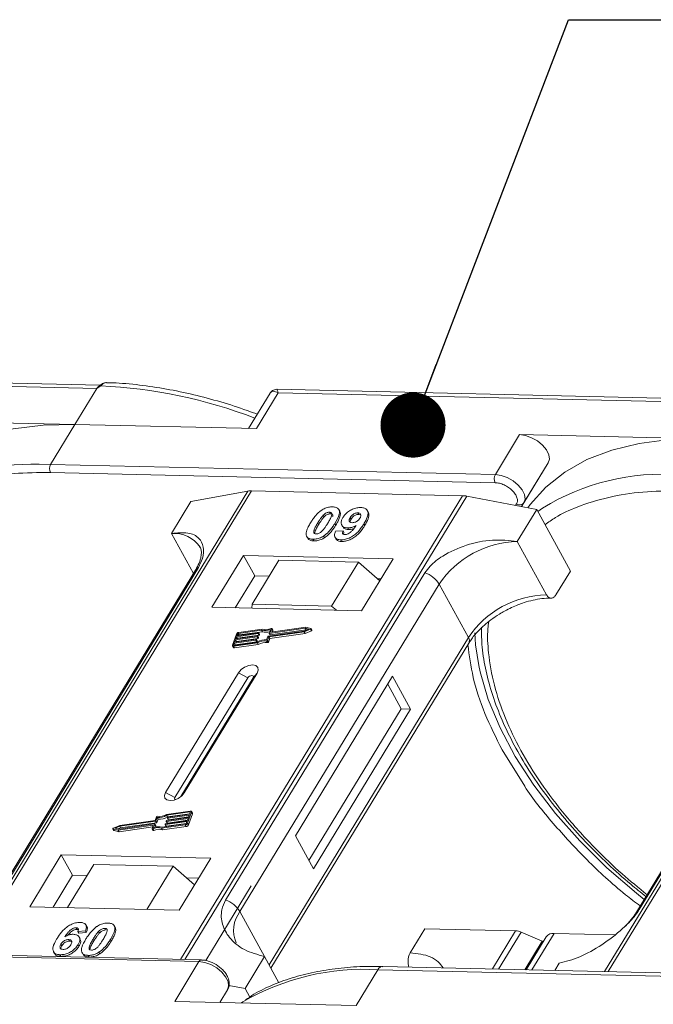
# Model space of a CAD drawing. Header units: millimetres. Extents: x -797 to 677, y 79 to 1112.
# Tile 70 of 75: x 424 to 473, y 876 to 951. Entities that reach past the tile are written whole.
import ezdxf

# ---------------------------------------------------------------- set-up
doc = ezdxf.new("R2010")
doc.units = ezdxf.units.MM
doc.styles.get("Standard").update_dxf_attribs({"font": '仿宋_GB2312.ttf', "width": 0.8})
doc.dimstyles.new('ISO-25.1', dxfattribs={"dimtxt": 6, "dimasz": 5, "dimexe": 3.5, "dimexo": 0.625, "dimgap": 1.5, "dimtad": 1, "dimtoh": 1, "dimtxsty": 'Standard', "dimcen": 2.5, "dimadec": 0, "dimazin": 0, "dimtfac": 1, "dimtmove": 0, "dimatfit": 3, "dimfxl": 0, "dimarcsym": 0})

msp = doc.modelspace()

# ---------------------------------------------------------------- linework, layer by layer
at = {"color": 7, "linetype": 'Continuous', "lineweight": 15}
for p, q in [((430.376, 923.279), (395.84, 924.072)), ((395.937, 923.812), (430.12, 923.027)), ((430.12, 923.027), (428.439, 920.265)), ((430.419, 923.238), (430.12, 923.027)), ((478.503, 922.175), (443.966, 922.967)), ((443.437, 922.67), (441.788, 919.959)), ((442.383, 919.945), (444.063, 922.707)), ((444.063, 922.707), (478.247, 921.923)), ((428.439, 920.265), (414.496, 920.585)), ((426.572, 917.196), (428.439, 920.265)), ((428.439, 920.265), (442.383, 919.945)), ((462.622, 919.481), (460.755, 916.412)), ((476.566, 919.161), (462.622, 919.481)), ((426.572, 917.196), (425.684, 917.202)), ((460.755, 916.412), (426.572, 917.196)), ((464.816, 917.305), (462.773, 913.947)), ((462.948, 914.236), (464.816, 917.305)), ((426.557, 916.574), (460.741, 915.79)), ((441.736, 915.14), (420.055, 879.51)), ((420.325, 879.504), (442.021, 915.161)), ((458.238, 914.789), (436.541, 879.132)), ((436.874, 879.124), (458.554, 914.754)), ((437.358, 914.334), (441.736, 915.14)), ((442.021, 915.161), (458.238, 914.789)), ((458.554, 914.754), (463.936, 913.724)), ((437.358, 914.334), (435.864, 911.879)), ((462.386, 914.158), (462.311, 914.035)), ((462.772, 913.947), (462.948, 914.236)), ((464.384, 913.834), (464.016, 913.577)), ((490.94, 914.011), (469.15, 878.201)), ((469.419, 878.195), (491.225, 914.032)), ((447.525, 913.287), (447.594, 913.161)), ((447.997, 913.521), (448.066, 913.395)), ((448.795, 913.591), (448.726, 913.717)), ((449.597, 913.111), (449.666, 912.985)), ((450.252, 913.344), (450.183, 913.47)), ((450.252, 913.344), (450.379, 913.319)), ((450.982, 913.526), (450.913, 913.652)), ((462.442, 911.269), (463.936, 913.724)), ((463.936, 913.724), (466.522, 908.997)), ((447.103, 912.696), (447.172, 912.57)), ((448.496, 912.535), (448.427, 912.661)), ((448.943, 912.532), (449.012, 912.405)), ((449.408, 912.307), (449.477, 912.181)), ((450.719, 912.505), (450.65, 912.631)), ((435.864, 911.879), (437.547, 908.804)), ((446.308, 911.58), (446.377, 911.454)), ((447.54, 911.677), (447.609, 911.551)), ((448.432, 911.587), (448.501, 911.461)), ((448.468, 912.053), (449.051, 912.092)), ((449.051, 912.092), (449.12, 911.966)), ((446.733, 911.443), (446.802, 911.317)), ((448.866, 911.394), (448.935, 911.268)), ((464.683, 907.172), (462.442, 911.269)), ((441.395, 910.196), (438.968, 906.207)), ((452.888, 909.933), (441.395, 910.196)), ((441.395, 910.196), (442.257, 908.62)), ((422.612, 884.095), (437.925, 909.261)), ((444.118, 909.823), (442.064, 906.447)), ((450.223, 909.683), (444.118, 909.823)), ((448.169, 906.307), (450.223, 909.683)), ((450.223, 909.683), (451.868, 908.255)), ((450.461, 905.943), (452.888, 909.933)), ((437.711, 909.074), (422.398, 883.908)), ((455.329, 908.861), (440.016, 883.695)), ((442.257, 908.62), (440.764, 906.166)), ((443.371, 908.595), (442.257, 908.62)), ((465.402, 907.155), (466.522, 908.997)), ((441.124, 882.818), (456.437, 907.984)), ((451.954, 908.398), (451.697, 908.404)), ((458.679, 903.887), (456.437, 907.984)), ((486.915, 907.945), (471.602, 882.779)), ((471.816, 882.966), (487.129, 908.131)), ((438.968, 906.207), (450.461, 905.943)), ((442.064, 906.447), (442.04, 906.136)), ((448.169, 906.307), (442.064, 906.447)), ((448.537, 905.987), (448.169, 906.307)), ((440.85, 904.149), (440.544, 903.298)), ((442.436, 903.937), (440.776, 903.701)), ((440.801, 903.772), (442.462, 904.007)), ((440.865, 903.949), (440.801, 903.772)), ((442.525, 904.185), (440.865, 903.949)), ((440.934, 903.823), (440.865, 903.949)), ((440.89, 904.02), (442.551, 904.256)), ((440.941, 904.162), (440.89, 904.02)), ((440.934, 903.823), (442.594, 904.059)), ((441.01, 904.037), (440.941, 904.162)), ((442.788, 904.458), (441, 904.204)), ((441, 904.204), (441.069, 904.078)), ((442.842, 904.533), (441.025, 904.275)), ((441.069, 904.078), (442.857, 904.332)), ((442.505, 903.81), (442.436, 903.937)), ((442.478, 903.993), (442.465, 903.958)), ((442.534, 903.831), (442.465, 903.958)), ((442.547, 903.876), (442.478, 904.002)), ((442.547, 903.867), (442.478, 903.993)), ((442.594, 904.059), (442.525, 904.185)), ((442.567, 904.241), (442.554, 904.206)), ((442.623, 904.08), (442.554, 904.206)), ((442.636, 904.124), (442.567, 904.25)), ((442.636, 904.115), (442.567, 904.241)), ((442.623, 904.08), (442.636, 904.115)), ((442.857, 904.332), (442.788, 904.458)), ((443.173, 903.697), (443.272, 903.971)), ((443.246, 903.656), (443.344, 903.931)), ((443.301, 903.992), (446.06, 904.384)), ((443.344, 903.931), (446.054, 904.316)), ((443.413, 903.805), (443.344, 903.931)), ((443.361, 904.219), (443.459, 904.493)), ((443.361, 904.21), (443.43, 904.084)), ((446.137, 904.597), (443.377, 904.205)), ((443.446, 904.079), (443.377, 904.205)), ((443.413, 903.805), (446.123, 904.189)), ((443.446, 904.079), (446.206, 904.471)), ((443.478, 904.303), (443.57, 904.56)), ((443.486, 904.289), (443.478, 904.303)), ((446.181, 904.67), (443.495, 904.289)), ((443.639, 904.452), (443.57, 904.578)), ((443.57, 904.56), (443.639, 904.434)), ((443.592, 904.303), (443.639, 904.434)), ((446.054, 904.316), (446.545, 904.523)), ((446.123, 904.189), (446.054, 904.316)), ((446.06, 904.384), (446.422, 904.536)), ((446.123, 904.189), (446.614, 904.397)), ((446.422, 904.536), (446.137, 904.597)), ((446.206, 904.471), (446.137, 904.597)), ((446.569, 904.588), (446.181, 904.67)), ((446.206, 904.471), (446.246, 904.462)), ((446.545, 904.523), (446.614, 904.397)), ((446.653, 904.452), (446.585, 904.578)), ((440.545, 903.243), (440.614, 903.117)), ((440.687, 903.453), (440.636, 903.311)), ((440.636, 903.311), (440.651, 903.282)), ((440.643, 903.211), (442.46, 903.469)), ((440.712, 903.085), (440.643, 903.211)), ((440.669, 903.282), (442.457, 903.536)), ((442.347, 903.688), (440.687, 903.453)), ((440.756, 903.326), (440.687, 903.453)), ((440.712, 903.523), (442.372, 903.759)), ((440.776, 903.701), (440.712, 903.523)), ((440.712, 903.085), (442.529, 903.343)), ((440.743, 903.292), (440.756, 903.326)), ((440.756, 903.326), (442.416, 903.562)), ((440.845, 903.575), (440.776, 903.701)), ((440.832, 903.541), (440.845, 903.575)), ((440.845, 903.575), (442.505, 903.81)), ((440.922, 903.789), (440.934, 903.823)), ((442.416, 903.562), (442.347, 903.688)), ((442.389, 903.745), (442.376, 903.709)), ((442.445, 903.583), (442.376, 903.709)), ((442.458, 903.628), (442.389, 903.754)), ((442.389, 903.745), (442.458, 903.619)), ((442.445, 903.583), (442.458, 903.619)), ((442.529, 903.343), (442.46, 903.469)), ((442.534, 903.831), (442.547, 903.867)), ((443.169, 903.615), (443.238, 903.489)), ((443.315, 903.53), (443.246, 903.656)), ((443.315, 903.53), (443.413, 903.805)), ((458.679, 903.887), (443.366, 878.721)), ((443.508, 878.46), (458.712, 903.446)), ((441.008, 901.181), (435.406, 891.974)), ((436.842, 891.941), (442.444, 901.148)), ((441.008, 901.181), (441.728, 900.791)), ((442.444, 901.148), (442.138, 900.782)), ((452.86, 900.909), (445.39, 888.633)), ((454.24, 898.387), (452.86, 900.909)), ((441.728, 900.791), (436.126, 891.584)), ((436.586, 891.657), (442.138, 900.782)), ((453.521, 898.404), (452.487, 900.295)), ((446.425, 886.742), (453.521, 898.404)), ((446.77, 886.111), (454.24, 898.387)), ((454.24, 898.387), (453.521, 898.404)), ((461.283, 895.236), (463.011, 892.448)), ((436.126, 891.584), (435.406, 891.974)), ((436.842, 891.941), (436.653, 891.715)), ((437.298, 890.541), (435.482, 890.283)), ((437.273, 890.47), (435.485, 890.216)), ((435.554, 890.09), (437.267, 890.333)), ((435.595, 890.063), (437.255, 890.299)), ((437.092, 889.603), (437.398, 890.454)), ((437.161, 889.477), (437.467, 890.328)), ((437.255, 890.299), (437.306, 890.441)), ((437.299, 890.422), (437.273, 890.47)), ((437.465, 890.383), (437.396, 890.509)), ((437.398, 890.454), (437.467, 890.328)), ((431.805, 889.155), (434.564, 889.547)), ((434.641, 889.759), (431.881, 889.368)), ((434.597, 889.821), (431.888, 889.436)), ((431.95, 889.241), (434.71, 889.633)), ((434.65, 889.415), (434.581, 889.541)), ((434.696, 890.095), (434.597, 889.821)), ((434.71, 889.633), (434.641, 889.759)), ((434.768, 890.055), (434.67, 889.78)), ((434.739, 889.654), (434.67, 889.78)), ((434.739, 889.654), (434.837, 889.928)), ((434.837, 889.928), (434.768, 890.055)), ((435.154, 889.294), (436.942, 889.548)), ((435.374, 889.51), (435.387, 889.546)), ((437.051, 889.731), (435.391, 889.496)), ((435.416, 889.567), (437.077, 889.802)), ((435.46, 889.37), (437, 889.588)), ((435.464, 889.758), (435.476, 889.794)), ((435.464, 889.749), (435.533, 889.623)), ((437.14, 889.98), (435.48, 889.744)), ((435.549, 889.618), (435.48, 889.744)), ((435.554, 890.09), (435.485, 890.216)), ((435.506, 889.815), (437.166, 890.051)), ((435.549, 889.618), (437.089, 889.837)), ((435.553, 890.007), (435.566, 890.042)), ((435.553, 889.998), (435.622, 889.871)), ((437.23, 890.228), (435.569, 889.992)), ((435.638, 889.866), (435.569, 889.992)), ((435.638, 889.866), (437.178, 890.085)), ((437, 889.59), (437.051, 889.731)), ((437.077, 889.802), (437.14, 889.98)), ((437.161, 889.477), (437.092, 889.603)), ((437.166, 890.051), (437.23, 890.228)), ((431.357, 889.174), (431.426, 889.048)), ((431.373, 889.163), (431.761, 889.081)), ((431.442, 889.037), (431.373, 889.163)), ((431.888, 889.436), (431.396, 889.229)), ((431.442, 889.037), (431.83, 888.955)), ((431.881, 889.368), (431.52, 889.215)), ((431.52, 889.215), (431.805, 889.155)), ((431.761, 889.081), (434.447, 889.463)), ((431.83, 888.955), (431.761, 889.081)), ((431.765, 889.163), (431.95, 889.241)), ((431.83, 888.955), (434.419, 889.323)), ((431.95, 889.241), (431.881, 889.368)), ((434.464, 889.448), (434.372, 889.192)), ((434.372, 889.173), (434.441, 889.047)), ((434.495, 889.043), (434.426, 889.169)), ((434.46, 889.439), (434.447, 889.463)), ((434.581, 889.532), (434.482, 889.258)), ((434.65, 889.406), (434.581, 889.532)), ((434.612, 889.301), (434.65, 889.406)), ((435.1, 889.219), (436.916, 889.477)), ((435.169, 889.093), (435.1, 889.219)), ((435.169, 889.093), (436.985, 889.351)), ((435.375, 889.501), (435.444, 889.375)), ((435.46, 889.37), (435.391, 889.496)), ((436.916, 889.477), (436.985, 889.351)), ((445.39, 888.633), (446.77, 886.111)), ((427.39, 887.179), (424.962, 883.189)), ((438.882, 886.915), (427.39, 887.179)), ((427.39, 887.179), (428.252, 885.603)), ((436.455, 882.926), (438.882, 886.915)), ((429.888, 886.437), (427.871, 883.123)), ((429.888, 886.437), (435.993, 886.297)), ((433.977, 882.982), (435.993, 886.297)), ((435.993, 886.297), (437.638, 884.87)), ((428.252, 885.603), (426.758, 883.148)), ((429.365, 885.578), (428.252, 885.603)), ((437.949, 885.381), (437.025, 885.402)), ((441.996, 884.789), (438.504, 879.05)), ((424.962, 883.189), (436.455, 882.926)), ((441.124, 882.818), (443.02, 879.352)), ((428.526, 881.572), (428.595, 881.446)), ((429.245, 881.321), (428.661, 881.282)), ((428.661, 881.282), (428.73, 881.156)), ((429.245, 881.321), (429.314, 881.195)), ((429.349, 881.661), (429.28, 881.787)), ((430.327, 881.162), (430.258, 881.288)), ((430.73, 881.522), (430.799, 881.396)), ((431.41, 881.783), (431.404, 881.794)), ((431.483, 881.664), (431.552, 881.538)), ((454.206, 879.65), (455.326, 881.491)), ((455.326, 881.491), (462.311, 881.331)), ((462.311, 881.331), (460.526, 878.399)), ((462.729, 881.233), (460.998, 878.388)), ((462.729, 881.233), (464.36, 880.537)), ((427.962, 880.66), (428.031, 880.534)), ((428.73, 881.156), (429.314, 881.195)), ((428.839, 880.714), (428.77, 880.84)), ((429.835, 880.696), (429.904, 880.569)), ((431.161, 880.665), (431.23, 880.539)), ((463.024, 878.342), (464.36, 880.537)), ((464.662, 880.879), (463.117, 878.34)), ((463.563, 878.329), (465.272, 881.139)), ((464.404, 880.456), (464.36, 880.537)), ((469.926, 881.032), (465.272, 881.139)), ((403.789, 879.754), (437.972, 878.97)), ((438.155, 879.095), (403.972, 879.879)), ((426.797, 879.724), (426.866, 879.598)), ((427.363, 880.315), (427.432, 880.189)), ((428.682, 880.274), (428.751, 880.148)), ((427.291, 879.494), (427.36, 879.368)), ((428.985, 879.658), (429.054, 879.532)), ((429.466, 879.444), (429.535, 879.318)), ((430.273, 879.679), (430.342, 879.553)), ((437.972, 878.97), (436.105, 875.901)), ((443.02, 879.352), (441.526, 876.897)), ((443.02, 879.352), (444.121, 877.34)), ((450.048, 875.581), (451.729, 878.343)), ((451.729, 878.343), (517.095, 876.843)), ((517.46, 877.093), (452.094, 878.593)), ((452.105, 878.592), (452.094, 878.593)), ((465.317, 878.289), (465.647, 878.833)), ((439.573, 875.822), (440.166, 876.795)), ((440.166, 876.795), (439.574, 875.822)), ((440.264, 877.138), (441.526, 876.897)), ((441.526, 876.897), (441.883, 876.244)), ((436.105, 875.901), (450.048, 875.581))]:
    msp.add_line(p, q, dxfattribs=at)
at = {"color": 7, "linetype": 'Continuous', "lineweight": 15, "flags": 128}
for points in [[(430.419, 923.238), (430.402, 923.248), (430.387, 923.255), (430.374, 923.26), (430.363, 923.262), (430.354, 923.262), (430.346, 923.258), (430.341, 923.252), (430.338, 923.243)], [(428.439, 920.265), (425.987, 920.207), (423.689, 919.918), (421.569, 919.402), (419.651, 918.664), (417.955, 917.712), (416.502, 916.556), (415.305, 915.21), (415.126, 914.959)], [(464.816, 917.305), (464.904, 917.597), (464.856, 917.942), (464.674, 918.311), (464.375, 918.672), (463.985, 918.994), (463.537, 919.25), (463.069, 919.417), (462.622, 919.481)], [(476.566, 919.161), (474.114, 919.103), (471.815, 918.814), (469.695, 918.298), (467.777, 917.56), (466.082, 916.608), (464.628, 915.452), (463.432, 914.106), (463.252, 913.855)], [(462.948, 914.236), (463.037, 914.528), (462.988, 914.873), (462.807, 915.242), (462.508, 915.603), (462.118, 915.925), (461.669, 916.181), (461.202, 916.348), (460.755, 916.412)], [(442.462, 904.007), (442.466, 904.008), (442.47, 904.007), (442.473, 904.006), (442.476, 904.005), (442.478, 904.002), (442.479, 904), (442.479, 903.996), (442.478, 903.993)], [(442.551, 904.256), (442.555, 904.256), (442.559, 904.256), (442.562, 904.255), (442.565, 904.253), (442.567, 904.251), (442.568, 904.248), (442.568, 904.245), (442.567, 904.241)], [(443.377, 904.205), (443.373, 904.205), (443.369, 904.205), (443.366, 904.206), (443.363, 904.208), (443.361, 904.21), (443.36, 904.213), (443.36, 904.216), (443.361, 904.219)], [(443.495, 904.289), (443.49, 904.288), (443.486, 904.289), (443.483, 904.29), (443.48, 904.292), (443.478, 904.294), (443.477, 904.297), (443.477, 904.3), (443.478, 904.303)], [(443.516, 904.583), (443.528, 904.587), (443.54, 904.589), (443.551, 904.589), (443.56, 904.587), (443.566, 904.582), (443.571, 904.576), (443.572, 904.569), (443.57, 904.56)], [(446.569, 904.588), (446.578, 904.584), (446.584, 904.578), (446.587, 904.569), (446.585, 904.559), (446.579, 904.549), (446.57, 904.539), (446.559, 904.53), (446.545, 904.523)], [(446.614, 904.397), (446.628, 904.404), (446.639, 904.413), (446.648, 904.423), (446.654, 904.433), (446.656, 904.443), (446.653, 904.452)], [(459.476, 901.735), (459.233, 903.328), (459.17, 904.25)], [(440.643, 903.211), (440.617, 903.209), (440.594, 903.211), (440.573, 903.218), (440.557, 903.228), (440.546, 903.242), (440.54, 903.258), (440.539, 903.277), (440.544, 903.298)], [(440.636, 903.311), (440.634, 903.304), (440.634, 903.298), (440.636, 903.292), (440.64, 903.287), (440.645, 903.284), (440.652, 903.282), (440.66, 903.281), (440.669, 903.282)], [(442.372, 903.759), (442.377, 903.759), (442.381, 903.759), (442.384, 903.758), (442.387, 903.756), (442.389, 903.754), (442.39, 903.751), (442.39, 903.748), (442.389, 903.745)], [(442.444, 901.148), (442.533, 901.384), (442.498, 901.587), (442.346, 901.725), (442.1, 901.778), (441.796, 901.738), (441.482, 901.61), (441.205, 901.415), (441.008, 901.181)], [(472.189, 883.744), (471.59, 884.225), (469.329, 886.185), (467.247, 888.239), (465.366, 890.364), (463.705, 892.538), (462.282, 894.737), (461.113, 896.939), (460.209, 899.12), (459.58, 901.257), (459.476, 901.735)], [(442.138, 900.782), (442.163, 900.849), (442.153, 900.907), (442.11, 900.946), (442.04, 900.961), (441.953, 900.95), (441.864, 900.913), (441.785, 900.858), (441.728, 900.791)], [(435.406, 891.974), (435.317, 891.738), (435.352, 891.535), (435.504, 891.397), (435.75, 891.344), (436.054, 891.384), (436.368, 891.512), (436.645, 891.707), (436.842, 891.941)], [(436.126, 891.584), (436.101, 891.517), (436.111, 891.459), (436.154, 891.42), (436.159, 891.417)], [(437.306, 890.441), (437.308, 890.448), (437.307, 890.454), (437.305, 890.459), (437.302, 890.464), (437.296, 890.467), (437.29, 890.47), (437.282, 890.47), (437.273, 890.47)], [(437.298, 890.541), (437.325, 890.542), (437.348, 890.54), (437.368, 890.534), (437.384, 890.523), (437.396, 890.51), (437.402, 890.493), (437.402, 890.474), (437.398, 890.454)], [(434.564, 889.547), (434.569, 889.547), (434.573, 889.546), (434.576, 889.545), (434.579, 889.544), (434.58, 889.541), (434.581, 889.539), (434.582, 889.536), (434.581, 889.532)], [(435.48, 889.744), (435.476, 889.744), (435.472, 889.744), (435.469, 889.745), (435.466, 889.747), (435.464, 889.749), (435.463, 889.752), (435.463, 889.755), (435.464, 889.758)], [(435.569, 889.992), (435.565, 889.992), (435.561, 889.992), (435.558, 889.993), (435.555, 889.995), (435.553, 889.997), (435.552, 890), (435.552, 890.003), (435.553, 890.007)], [(431.373, 889.163), (431.363, 889.167), (431.357, 889.174), (431.355, 889.182), (431.357, 889.192), (431.362, 889.203), (431.371, 889.213), (431.383, 889.222), (431.396, 889.229)], [(434.426, 889.169), (434.414, 889.164), (434.402, 889.162), (434.391, 889.162), (434.382, 889.165), (434.375, 889.169), (434.371, 889.175), (434.37, 889.183), (434.372, 889.192)], [(434.441, 889.047), (434.444, 889.043), (434.451, 889.039), (434.46, 889.036), (434.471, 889.036), (434.483, 889.038), (434.495, 889.043)], [(434.447, 889.463), (434.451, 889.463), (434.455, 889.463), (434.459, 889.461), (434.461, 889.46), (434.463, 889.457), (434.464, 889.455), (434.464, 889.452), (434.464, 889.448)], [(435.391, 889.496), (435.387, 889.495), (435.383, 889.496), (435.379, 889.497), (435.377, 889.499), (435.375, 889.501), (435.374, 889.504), (435.374, 889.507), (435.374, 889.51)], [(437.972, 878.97), (438.419, 878.906), (438.887, 878.739), (439.335, 878.484), (439.725, 878.161), (440.024, 877.8), (440.206, 877.431), (440.254, 877.086), (440.166, 876.795)], [(452.094, 878.593), (452.094, 878.593), (451.995, 878.578), (451.898, 878.53), (451.809, 878.451), (451.729, 878.343)], [(441.235, 875.783), (441.245, 875.79), (441.352, 875.861)]]:
    msp.add_lwpolyline(points, dxfattribs=at)
at = {"color": 7, "linetype": 'Continuous', "lineweight": 15}
for centre, radius, start, end in [((428.724, 885.67), 37.606, 68.8867, 87.41637), ((425.136, 900.025), 17.186, 88.17299, 122.27686), ((427.165, 916.871), 0.676, 151.28833, 206.07738), ((461.348, 916.087), 0.676, 151.28833, 206.07738), ((473.615, 898.821), 17.623, 85.8654, 121.58418), ((441.981, 913.757), 1.404, 88.36437, 100.07486), ((458.186, 912.866), 1.923, 78.95956, 88.45106), ((462.627, 914.484), 0.406, 233.49916, 322.32593), ((436.105, 909.571), 2.32, 32.72807, 95.94494), ((462.609, 903.832), 7.439, 91.29253, 146.07318), ((438.123, 908.817), 0.486, 114.04723, 148.03545), ((454.687, 906.912), 2.052, 31.49474, 71.76502), ((464.851, 899.734), 7.439, 91.29253, 146.07318), ((441.055, 904.048), 0.229, 97.42066, 153.85265), ((441.01, 904.128), 0.0762, 97.42066, 153.85265), ((441.079, 904.001), 0.0769, 97.57631, 152.44031), ((442.431, 903.974), 0.0381, 277.42066, 333.85265), ((442.52, 904.223), 0.0381, 277.42066, 333.85265), ((442.589, 904.096), 0.0381, 277.42066, 333.85265), ((442.626, 904.119), 0.011, 336.9348, 26.00024), ((443.079, 905.317), 0.907, 251.29271, 294.8085), ((443.124, 905.302), 0.819, 249.85489, 298.61454), ((443.139, 905.134), 0.85, 250.64873, 287.80174), ((443.306, 903.954), 0.0381, 97.42066, 153.85265), ((443.442, 904.093), 0.0149, 216.6597, 287.11154), ((443.62, 904.442), 0.0214, 336.12463, 26.81041), ((442.342, 903.726), 0.0381, 277.42066, 333.85265), ((442.411, 903.6), 0.0381, 277.42066, 333.85265), ((443.06, 902.529), 1.173, 84.44241, 120.93013), ((442.448, 903.623), 0.011, 336.9348, 26.00024), ((443.002, 902.632), 0.998, 80.39857, 122.94909), ((442.5, 903.848), 0.0381, 277.42066, 333.85265), ((443.071, 902.506), 0.998, 80.39857, 122.94909), ((442.537, 903.871), 0.011, 336.9348, 26.00024), ((443.179, 903.688), 0.0736, 261.76287, 334.64704), ((443.248, 903.562), 0.0736, 261.76287, 334.64704), ((458.337, 903.639), 0.422, 332.73921, 35.93869), ((440.686, 903.17), 0.0892, 216.6597, 287.11154), ((437.406, 890.354), 0.0661, 336.9348, 26.00024), ((434.636, 889.797), 0.0381, 277.42066, 333.85265), ((434.762, 890.063), 0.0736, 81.76287, 154.64704), ((434.705, 889.671), 0.0381, 277.42066, 333.85265), ((434.882, 891.222), 1.173, 264.44241, 300.93013), ((434.939, 891.12), 0.998, 260.39857, 302.94909), ((434.951, 891.096), 1.173, 264.44241, 300.93013), ((435.421, 889.529), 0.0381, 97.42066, 153.85265), ((435.511, 889.777), 0.0381, 97.42066, 153.85265), ((435.545, 889.632), 0.0149, 216.6597, 287.11154), ((435.6, 890.025), 0.0381, 97.42066, 153.85265), ((435.634, 889.88), 0.0149, 216.6597, 287.11154), ((436.887, 889.703), 0.229, 277.42066, 333.85265), ((436.932, 889.623), 0.0762, 277.42066, 333.85265), ((431.445, 889.058), 0.0212, 210.21858, 262.82259), ((434.818, 888.45), 0.819, 69.85489, 118.61454), ((434.863, 888.435), 0.907, 71.29271, 114.8085), ((434.887, 888.324), 0.819, 69.85489, 118.61454), ((434.64, 889.41), 0.011, 336.9348, 26.00024), ((435.456, 889.384), 0.0149, 216.6597, 287.11154), ((436.956, 889.577), 0.229, 277.42066, 333.85265), ((439.374, 881.746), 2.052, 31.49474, 71.76502), ((443.07, 881.355), 2.434, 143.05874, 202.97399), ((472.014, 882.522), 0.486, 114.04363, 148.18037), ((462.261, 880.178), 1.154, 66.05067, 87.52203), ((465.192, 880.48), 0.664, 83.06528, 142.98998), ((438.164, 878.885), 0.21, 92.05976, 156.00278), ((450.626, 860.025), 18.351, 86.55376, 120.3559)]:
    msp.add_arc(centre, radius, start, end, dxfattribs=at)
msp.add_open_spline([(430.12, 923.027), (430.153, 923.075), (430.218, 923.17), (430.298, 923.219), (430.338, 923.243)], degree=3, dxfattribs=at)
for points, knots in [([(430.353, 923.262), (430.34, 923.252), (430.315, 923.234), (430.289, 923.214), (430.277, 923.205)], [0, 0, 0, 0, 0.518796, 1, 1, 1, 1]), ([(430.834, 923.48), (430.79, 923.478), (430.696, 923.471), (430.527, 923.398), (430.415, 923.311), (430.346, 923.258)], [0, 0, 0, 0, 0.2496368, 0.538323, 1, 1, 1, 1]), ([(430.875, 923.481), (430.871, 923.482), (430.831, 923.494), (430.75, 923.471), (430.637, 923.422), (430.527, 923.34), (430.453, 923.27), (430.419, 923.238)], [0, 0, 0, 0, 0.0330436, 0.2854264, 0.5318753, 0.785768, 1, 1, 1, 1]), ([(442.451, 921.049), (442.196, 921.147), (441.262, 921.504), (439.628, 922.016), (437.552, 922.575), (435.459, 923.013), (433.384, 923.312), (431.847, 923.465), (431.032, 923.47), (430.874, 923.471)], [0, 0, 0, 0, 0.0642572, 0.235538, 0.4114542, 0.5906981, 0.772379, 0.9558843, 1, 1, 1, 1]), ([(443.964, 922.967), (443.9, 922.963), (443.79, 922.957), (443.607, 922.872), (443.523, 922.775), (443.477, 922.723)], [0, 0, 0, 0, 0.389383, 0.666862, 1, 1, 1, 1]), ([(443.965, 922.961), (443.965, 922.963), (443.964, 922.987), (443.987, 922.904), (444.038, 922.773), (444.063, 922.707)], [0, 0, 0, 0, 0.044603, 0.521109, 1, 1, 1, 1]), ([(444.063, 922.707), (443.924, 922.764), (443.707, 922.851), (443.512, 922.784), (443.441, 922.67), (443.409, 922.618)], [0, 0, 0, 0, 0.4984129, 0.772928, 1, 1, 1, 1]), ([(416.247, 914.029), (416.47, 914.187), (417.178, 914.692), (418.767, 915.415), (421.023, 916.121), (423.687, 916.55), (425.61, 916.566), (426.557, 916.574)], [0, 0, 0, 0, 0.088375, 0.281114, 0.527622, 0.767417, 1, 1, 1, 1]), ([(460.741, 915.79), (460.848, 915.78), (461.068, 915.759), (461.429, 915.627), (461.772, 915.432), (462.066, 915.188), (462.293, 914.915), (462.432, 914.633), (462.474, 914.365), (462.414, 914.226), (462.386, 914.158)], [0, 0, 0, 0, 0.12225, 0.25, 0.37775, 0.5, 0.62225, 0.75, 0.87775, 1, 1, 1, 1]), ([(474.857, 915.155), (473.924, 915.147), (472.03, 915.131), (469.406, 914.708), (467.182, 914.015), (465.572, 913.275), (464.834, 912.747), (464.573, 912.56)], [0, 0, 0, 0, 0.228681, 0.464455, 0.706869, 0.896356, 1, 1, 1, 1]), ([(447.439, 913.695), (447.49, 913.726), (447.593, 913.787), (447.757, 913.855), (447.924, 913.903), (448.06, 913.923), (448.167, 913.93), (448.22, 913.93), (448.246, 913.93)], [0, 0, 0, 0, 0.193776, 0.3936, 0.587864, 0.788908, 0.894169, 1, 1, 1, 1]), ([(448.246, 913.93), (448.34, 913.921), (448.527, 913.904), (448.706, 913.777), (448.792, 913.592), (448.748, 913.219), (448.563, 912.898), (448.427, 912.661)], [0, 0, 0, 0, 0.147566, 0.296688, 0.431278, 0.580404, 1, 1, 1, 1]), ([(449.03, 913.1), (449.086, 913.182), (449.198, 913.348), (449.459, 913.578), (449.771, 913.755), (450.11, 913.868), (450.314, 913.876), (450.421, 913.88)], [0, 0, 0, 0, 0.197927, 0.397728, 0.597413, 0.790584, 1, 1, 1, 1]), ([(450.421, 913.88), (450.514, 913.871), (450.701, 913.854), (450.884, 913.723), (450.98, 913.531), (450.952, 913.199), (450.801, 912.886), (450.671, 912.668), (450.65, 912.631)], [0, 0, 0, 0, 0.148288, 0.2977445, 0.4437132, 0.6077915, 0.9347078, 1, 1, 1, 1]), ([(446.551, 912.709), (446.602, 912.791), (446.719, 912.977), (446.969, 913.301), (447.227, 913.558), (447.419, 913.682), (447.439, 913.695)], [0, 0, 0, 0, 0.236731, 0.537555, 0.949668, 1, 1, 1, 1]), ([(447.103, 912.696), (447.129, 912.737), (447.179, 912.819), (447.251, 912.93), (447.318, 913.029), (447.381, 913.115), (447.448, 913.202), (447.499, 913.259), (447.525, 913.287)], [0, 0, 0, 0, 0.205942, 0.411959, 0.558149, 0.704502, 0.851801, 1, 1, 1, 1]), ([(447.172, 912.57), (447.198, 912.611), (447.248, 912.693), (447.32, 912.804), (447.387, 912.903), (447.45, 912.989), (447.517, 913.076), (447.568, 913.133), (447.594, 913.161)], [0, 0, 0, 0, 0.2059417, 0.4119594, 0.558149, 0.7045024, 0.8518015, 1, 1, 1, 1]), ([(447.525, 913.287), (447.568, 913.329), (447.637, 913.397), (447.762, 913.473), (447.876, 913.511), (447.953, 913.52), (447.993, 913.521), (447.997, 913.521)], [0, 0, 0, 0, 0.334804, 0.542561, 0.750382, 0.970721, 1, 1, 1, 1]), ([(447.594, 913.161), (447.637, 913.203), (447.706, 913.271), (447.831, 913.347), (447.945, 913.385), (448.022, 913.394), (448.061, 913.394), (448.066, 913.395)], [0, 0, 0, 0, 0.334804, 0.542561, 0.750382, 0.970721, 1, 1, 1, 1]), ([(447.997, 913.521), (448.036, 913.516), (448.106, 913.509), (448.172, 913.459), (448.198, 913.367), (448.164, 913.197), (448.042, 912.955), (447.932, 912.771), (447.877, 912.679)], [0, 0, 0, 0, 0.1046136, 0.1888141, 0.2735119, 0.444127, 0.7194809, 1, 1, 1, 1]), ([(448.066, 913.395), (448.105, 913.39), (448.175, 913.383), (448.24, 913.333), (448.263, 913.266), (448.251, 913.212), (448.245, 913.186)], [0, 0, 0, 0, 0.293658, 0.530016, 0.767769, 1, 1, 1, 1]), ([(448.496, 912.535), (448.544, 912.617), (448.694, 912.872), (448.838, 913.21), (448.861, 913.488), (448.8, 913.563), (448.783, 913.584)], [0, 0, 0, 0, 0.220552, 0.687786, 0.91457, 1, 1, 1, 1]), ([(449.408, 912.307), (449.315, 912.317), (449.129, 912.337), (448.958, 912.475), (448.88, 912.667), (448.913, 912.887), (448.995, 913.036), (449.03, 913.1)], [0, 0, 0, 0, 0.2101886, 0.4217733, 0.6236035, 0.8370344, 1, 1, 1, 1]), ([(449.751, 912.714), (449.704, 912.719), (449.618, 912.728), (449.536, 912.788), (449.505, 912.871), (449.525, 912.983), (449.57, 913.063), (449.597, 913.111)], [0, 0, 0, 0, 0.213937, 0.398075, 0.583091, 0.751666, 1, 1, 1, 1]), ([(449.597, 913.111), (449.632, 913.164), (449.689, 913.249), (449.809, 913.358), (449.928, 913.422), (450.058, 913.465), (450.138, 913.468), (450.183, 913.47)], [0, 0, 0, 0, 0.2913202, 0.4655393, 0.6416315, 0.798664, 1, 1, 1, 1]), ([(449.666, 912.985), (449.701, 913.038), (449.758, 913.123), (449.878, 913.232), (449.997, 913.296), (450.127, 913.339), (450.207, 913.342), (450.252, 913.344)], [0, 0, 0, 0, 0.29132, 0.465539, 0.641632, 0.798664, 1, 1, 1, 1]), ([(450.349, 913.059), (450.316, 913.01), (450.261, 912.929), (450.136, 912.826), (450.009, 912.761), (449.874, 912.718), (449.792, 912.716), (449.751, 912.714)], [0, 0, 0, 0, 0.267394, 0.447214, 0.627122, 0.813065, 1, 1, 1, 1]), ([(450.183, 913.47), (450.229, 913.465), (450.322, 913.454), (450.403, 913.379), (450.436, 913.28), (450.409, 913.167), (450.368, 913.093), (450.349, 913.059)], [0, 0, 0, 0, 0.207955, 0.420406, 0.62732, 0.827707, 1, 1, 1, 1]), ([(450.719, 912.505), (450.767, 912.587), (450.912, 912.835), (451.04, 913.168), (451.048, 913.432), (450.984, 913.504), (450.971, 913.519)], [0, 0, 0, 0, 0.227122, 0.68486, 0.934898, 1, 1, 1, 1]), ([(446.229, 911.711), (446.221, 911.744), (446.205, 911.813), (446.216, 911.96), (446.266, 912.151), (446.356, 912.358), (446.454, 912.545), (446.518, 912.654), (446.551, 912.709)], [0, 0, 0, 0, 0.1184406, 0.2393457, 0.4595932, 0.6849248, 0.8422399, 1, 1, 1, 1]), ([(446.982, 911.852), (446.936, 911.858), (446.862, 911.868), (446.803, 911.925), (446.785, 912.02), (446.821, 912.19), (446.946, 912.43), (447.051, 912.607), (447.103, 912.696)], [0, 0, 0, 0, 0.12537, 0.20229, 0.279179, 0.464758, 0.730582, 1, 1, 1, 1]), ([(446.875, 911.938), (446.879, 911.971), (446.894, 912.088), (447.018, 912.305), (447.121, 912.481), (447.172, 912.57)], [0, 0, 0, 0, 0.166989, 0.580698, 1, 1, 1, 1]), ([(447.877, 912.679), (447.852, 912.638), (447.801, 912.556), (447.73, 912.445), (447.662, 912.346), (447.599, 912.259), (447.532, 912.171), (447.48, 912.114), (447.454, 912.086)], [0, 0, 0, 0, 0.20527, 0.410616, 0.55715, 0.703844, 0.851471, 1, 1, 1, 1]), ([(448.427, 912.661), (448.375, 912.579), (448.258, 912.393), (448.014, 912.076), (447.757, 911.82), (447.567, 911.696), (447.54, 911.677)], [0, 0, 0, 0, 0.237281, 0.538591, 0.932677, 1, 1, 1, 1]), ([(447.609, 911.551), (447.657, 911.584), (447.755, 911.65), (447.918, 911.789), (448.091, 911.967), (448.251, 912.168), (448.385, 912.359), (448.459, 912.476), (448.496, 912.535)], [0, 0, 0, 0, 0.118595, 0.239509, 0.447458, 0.659935, 0.829685, 1, 1, 1, 1]), ([(450.65, 912.631), (450.598, 912.55), (450.442, 912.303), (450.169, 911.964), (449.779, 911.656), (449.417, 911.476), (449.1, 911.398), (448.928, 911.395), (448.866, 911.394)], [0, 0, 0, 0, 0.142337, 0.429127, 0.589943, 0.751205, 0.909895, 1, 1, 1, 1]), ([(448.935, 911.268), (449.036, 911.272), (449.238, 911.28), (449.573, 911.389), (449.902, 911.567), (450.28, 911.882), (450.533, 912.211), (450.681, 912.445), (450.719, 912.505)], [0, 0, 0, 0, 0.14324, 0.28761, 0.430449, 0.591135, 0.89544, 1, 1, 1, 1]), ([(449.024, 912.412), (449.037, 912.382), (449.079, 912.287), (449.24, 912.202), (449.407, 912.187), (449.477, 912.181)], [0, 0, 0, 0, 0.20752, 0.66568, 1, 1, 1, 1]), ([(449.186, 911.802), (449.227, 911.804), (449.309, 911.809), (449.454, 911.867), (449.619, 911.969), (449.833, 912.19), (449.963, 912.374), (450.053, 912.501)], [0, 0, 0, 0, 0.112015, 0.224355, 0.367768, 0.565827, 1, 1, 1, 1]), ([(450.053, 912.501), (450.001, 912.472), (449.897, 912.413), (449.758, 912.361), (449.648, 912.331), (449.566, 912.316), (449.486, 912.308), (449.434, 912.307), (449.408, 912.307)], [0, 0, 0, 0, 0.2434912, 0.4962659, 0.6182099, 0.7417038, 0.8701584, 1, 1, 1, 1]), ([(449.477, 912.181), (449.527, 912.182), (449.627, 912.184), (449.76, 912.214), (449.838, 912.241), (449.86, 912.249)], [0, 0, 0, 0, 0.409454, 0.83528, 1, 1, 1, 1]), ([(449.584, 912.764), (449.586, 912.79), (449.593, 912.86), (449.638, 912.937), (449.666, 912.985)], [0, 0, 0, 0, 0.366323, 1, 1, 1, 1]), ([(437.925, 909.261), (438.043, 909.495), (438.344, 910.095), (438.356, 910.89), (438.001, 911.595), (437.186, 912.01), (436.303, 911.922), (435.864, 911.879)], [0, 0, 0, 0, 0.1257134, 0.3212757, 0.5244662, 0.763484, 1, 1, 1, 1]), ([(446.733, 911.443), (446.686, 911.446), (446.591, 911.451), (446.465, 911.481), (446.357, 911.532), (446.29, 911.595), (446.25, 911.657), (446.236, 911.692), (446.229, 911.711)], [0, 0, 0, 0, 0.192635, 0.388697, 0.582015, 0.783044, 0.890959, 1, 1, 1, 1]), ([(447.54, 911.677), (447.489, 911.647), (447.386, 911.586), (447.222, 911.518), (447.055, 911.47), (446.919, 911.45), (446.812, 911.443), (446.76, 911.443), (446.733, 911.443)], [0, 0, 0, 0, 0.193769, 0.393564, 0.587886, 0.789131, 0.894283, 1, 1, 1, 1]), ([(446.802, 911.317), (446.851, 911.317), (446.949, 911.318), (447.108, 911.341), (447.273, 911.386), (447.414, 911.443), (447.526, 911.501), (447.581, 911.535), (447.609, 911.551)], [0, 0, 0, 0, 0.193594, 0.390501, 0.584817, 0.78683, 0.892868, 1, 1, 1, 1]), ([(447.454, 912.086), (447.411, 912.044), (447.342, 911.976), (447.218, 911.901), (447.106, 911.862), (447.028, 911.853), (446.988, 911.852), (446.982, 911.852)], [0, 0, 0, 0, 0.333678, 0.540413, 0.747264, 0.961209, 1, 1, 1, 1]), ([(448.866, 911.394), (448.773, 911.403), (448.604, 911.42), (448.446, 911.536), (448.377, 911.712), (448.406, 911.897), (448.454, 912.02), (448.468, 912.053)], [0, 0, 0, 0, 0.242788, 0.438865, 0.634801, 0.900936, 1, 1, 1, 1]), ([(449.051, 912.092), (449.031, 912.043), (449, 911.967), (449.011, 911.877), (449.057, 911.828), (449.122, 911.806), (449.168, 911.803), (449.186, 911.802)], [0, 0, 0, 0, 0.344714, 0.529059, 0.714209, 0.892196, 1, 1, 1, 1]), ([(449.081, 911.825), (449.084, 911.851), (449.088, 911.896), (449.111, 911.945), (449.12, 911.966)], [0, 0, 0, 0, 0.569737, 1, 1, 1, 1]), ([(438.048, 910.823), (438.06, 910.808), (438.128, 910.715), (438.165, 910.511), (438.148, 910.106), (438.014, 909.625), (437.808, 909.254), (437.708, 909.073)], [0, 0, 0, 0, 0.054359, 0.333223, 0.559722, 0.78604, 1, 1, 1, 1]), ([(446.381, 911.457), (446.393, 911.443), (446.428, 911.403), (446.52, 911.36), (446.625, 911.332), (446.723, 911.32), (446.776, 911.318), (446.802, 911.317)], [0, 0, 0, 0, 0.143925, 0.415852, 0.697483, 0.848301, 1, 1, 1, 1]), ([(448.504, 911.463), (448.54, 911.416), (448.609, 911.324), (448.782, 911.276), (448.896, 911.27), (448.935, 911.268)], [0, 0, 0, 0, 0.415852, 0.802138, 1, 1, 1, 1]), ([(462.442, 911.269), (461.811, 911.338), (460.55, 911.474), (458.504, 911.05), (456.87, 910.3), (455.807, 909.514), (455.458, 909.038), (455.329, 908.861)], [0, 0, 0, 0, 0.249096, 0.498243, 0.745205, 0.90541, 1, 1, 1, 1]), ([(465.402, 907.155), (465.356, 907.093), (465.264, 906.969), (465.093, 906.894), (464.921, 906.915), (464.779, 907.019), (464.711, 907.128), (464.683, 907.172)], [0, 0, 0, 0, 0.2146939, 0.4293877, 0.6440816, 0.8587754, 1, 1, 1, 1]), ([(461.467, 905.921), (461.817, 906.097), (462.309, 906.343), (463.047, 906.602), (463.661, 906.772), (464.344, 906.881), (464.81, 906.923), (465.019, 906.904), (465.034, 906.903)], [0, 0, 0, 0, 0.288391, 0.40474, 0.594322, 0.785544, 0.984773, 1, 1, 1, 1]), ([(458.728, 903.448), (458.777, 903.533), (458.947, 903.832), (459.354, 904.311), (459.881, 904.824), (460.436, 905.273), (460.963, 905.635), (461.332, 905.844), (461.467, 905.921)], [0, 0, 0, 0, 0.097286, 0.340622, 0.525469, 0.686972, 0.885597, 1, 1, 1, 1]), ([(459.676, 904.682), (459.684, 904.173), (459.704, 903.073), (460.005, 901.311), (460.517, 899.43), (461.246, 897.522), (462.175, 895.605), (463.296, 893.695), (464.595, 891.808), (466.057, 889.962), (467.656, 888.179), (469.359, 886.494), (470.917, 885.09), (471.933, 884.281), (472.326, 883.969)], [0, 0, 0, 0, 0.076815, 0.165863, 0.254877, 0.343766, 0.432452, 0.520841, 0.608836, 0.696261, 0.782771, 0.867621, 0.948878, 1, 1, 1, 1]), ([(460.246, 905.109), (460.221, 904.929), (460.117, 904.167), (460.21, 902.541), (460.605, 900.249), (461.458, 897.724), (462.662, 895.204), (464.219, 892.676), (466.145, 890.127), (468.271, 887.792), (470.381, 885.77), (471.763, 884.641), (472.412, 884.111)], [0, 0, 0, 0, 0.02889, 0.122757, 0.242809, 0.359588, 0.472862, 0.586123, 0.702903, 0.822968, 0.916819, 1, 1, 1, 1]), ([(458.646, 903.336), (458.753, 902.505), (458.975, 900.791), (459.863, 898.06), (460.812, 896.174), (461.283, 895.236)], [0, 0, 0, 0, 0.321295, 0.662487, 1, 1, 1, 1]), ([(463.011, 892.448), (463.014, 892.443), (463.612, 891.478), (465.184, 889.56), (467.756, 886.769), (470.038, 884.639), (471.508, 883.533), (471.887, 883.248)], [0, 0, 0, 0, 0.001589, 0.294958, 0.593711, 0.895232, 1, 1, 1, 1]), ([(440.016, 883.695), (439.905, 883.449), (439.62, 882.819), (439.729, 881.802), (440.287, 880.727), (441.377, 879.808), (442.475, 879.503), (443.02, 879.352)], [0, 0, 0, 0, 0.125713, 0.321276, 0.524466, 0.763484, 1, 1, 1, 1]), ([(465.647, 878.833), (466.165, 878.97), (467.202, 879.244), (468.949, 880.214), (470.387, 881.323), (471.352, 882.288), (471.69, 882.782), (471.816, 882.966)], [0, 0, 0, 0, 0.249096, 0.498243, 0.745205, 0.90541, 1, 1, 1, 1]), ([(471.599, 882.778), (471.596, 882.772), (471.502, 882.589), (471.188, 882.186), (470.787, 881.728), (470.493, 881.472), (470.415, 881.404)], [0, 0, 0, 0, 0.014876, 0.423831, 0.846052, 1, 1, 1, 1]), ([(427.063, 880.743), (427.114, 880.824), (427.271, 881.071), (427.543, 881.41), (427.933, 881.718), (428.295, 881.898), (428.612, 881.976), (428.784, 881.979), (428.846, 881.98)], [0, 0, 0, 0, 0.142337, 0.429127, 0.589943, 0.751205, 0.909895, 1, 1, 1, 1]), ([(428.846, 881.98), (428.94, 881.971), (429.109, 881.955), (429.265, 881.837), (429.335, 881.663), (429.307, 881.479), (429.259, 881.356), (429.245, 881.321)], [0, 0, 0, 0, 0.2426908, 0.4390024, 0.635006, 0.8950587, 1, 1, 1, 1]), ([(428.526, 881.572), (428.485, 881.57), (428.404, 881.565), (428.257, 881.506), (428.091, 881.403), (427.878, 881.182), (427.748, 880.999), (427.66, 880.873)], [0, 0, 0, 0, 0.112049, 0.22438, 0.370115, 0.570276, 1, 1, 1, 1]), ([(427.905, 880.991), (427.905, 880.991), (427.962, 881.068), (428.065, 881.188), (428.242, 881.334), (428.393, 881.412), (428.515, 881.445), (428.573, 881.446), (428.595, 881.446)], [0, 0, 0, 0, 0.000071, 0.368569, 0.571075, 0.774891, 0.911654, 1, 1, 1, 1]), ([(428.661, 881.282), (428.681, 881.33), (428.712, 881.405), (428.701, 881.495), (428.656, 881.547), (428.59, 881.568), (428.544, 881.571), (428.526, 881.572)], [0, 0, 0, 0, 0.33384, 0.524547, 0.716372, 0.891824, 1, 1, 1, 1]), ([(428.595, 881.446), (428.634, 881.445), (428.678, 881.444), (428.702, 881.424), (428.705, 881.422)], [0, 0, 0, 0, 0.900108, 1, 1, 1, 1]), ([(429.286, 880.713), (429.337, 880.795), (429.454, 880.981), (429.703, 881.304), (429.961, 881.559), (430.151, 881.683), (430.172, 881.697)], [0, 0, 0, 0, 0.237381, 0.538918, 0.949082, 1, 1, 1, 1]), ([(429.314, 881.195), (429.341, 881.275), (429.395, 881.435), (429.402, 881.602), (429.349, 881.655), (429.346, 881.658)], [0, 0, 0, 0, 0.481785, 0.969308, 1, 1, 1, 1]), ([(429.835, 880.696), (429.86, 880.736), (429.911, 880.818), (429.983, 880.929), (430.05, 881.028), (430.114, 881.116), (430.18, 881.203), (430.232, 881.26), (430.258, 881.288)], [0, 0, 0, 0, 0.20527, 0.410616, 0.557148, 0.703844, 0.851475, 1, 1, 1, 1]), ([(430.172, 881.697), (430.223, 881.727), (430.326, 881.788), (430.49, 881.856), (430.657, 881.904), (430.793, 881.924), (430.9, 881.931), (430.953, 881.931), (430.979, 881.931)], [0, 0, 0, 0, 0.193776, 0.3936, 0.587864, 0.788908, 0.894169, 1, 1, 1, 1]), ([(430.258, 881.288), (430.301, 881.33), (430.37, 881.399), (430.495, 881.474), (430.609, 881.513), (430.686, 881.521), (430.725, 881.522), (430.73, 881.522)], [0, 0, 0, 0, 0.334804, 0.542561, 0.750382, 0.970721, 1, 1, 1, 1]), ([(430.327, 881.162), (430.37, 881.204), (430.439, 881.272), (430.564, 881.348), (430.678, 881.387), (430.755, 881.395), (430.794, 881.396), (430.799, 881.396)], [0, 0, 0, 0, 0.334804, 0.542561, 0.750382, 0.970721, 1, 1, 1, 1]), ([(430.73, 881.522), (430.769, 881.517), (430.838, 881.509), (430.902, 881.461), (430.929, 881.374), (430.9, 881.205), (430.778, 880.961), (430.665, 880.773), (430.609, 880.678)], [0, 0, 0, 0, 0.1056461, 0.1862213, 0.267042, 0.4315406, 0.7127076, 1, 1, 1, 1]), ([(430.979, 881.931), (431.026, 881.929), (431.121, 881.924), (431.247, 881.893), (431.355, 881.843), (431.422, 881.779), (431.462, 881.718), (431.476, 881.682), (431.483, 881.664)], [0, 0, 0, 0, 0.192627, 0.388684, 0.582013, 0.783201, 0.891038, 1, 1, 1, 1]), ([(431.483, 881.664), (431.491, 881.63), (431.507, 881.561), (431.496, 881.417), (431.45, 881.234), (431.362, 881.03), (431.265, 880.84), (431.196, 880.723), (431.161, 880.665)], [0, 0, 0, 0, 0.118432, 0.239329, 0.449434, 0.664178, 0.83182, 1, 1, 1, 1]), ([(431.23, 880.539), (431.279, 880.621), (431.386, 880.804), (431.522, 881.106), (431.59, 881.367), (431.56, 881.503), (431.552, 881.538)], [0, 0, 0, 0, 0.236775, 0.527928, 0.878334, 1, 1, 1, 1]), ([(431.552, 881.538), (431.54, 881.57), (431.522, 881.618), (431.483, 881.654), (431.47, 881.665)], [0, 0, 0, 0, 0.667997, 1, 1, 1, 1]), ([(427.291, 879.494), (427.198, 879.503), (427.011, 879.521), (426.828, 879.65), (426.732, 879.842), (426.76, 880.175), (426.911, 880.489), (427.041, 880.707), (427.063, 880.743)], [0, 0, 0, 0, 0.148269, 0.297647, 0.442421, 0.607851, 0.935658, 1, 1, 1, 1]), ([(427.363, 880.315), (427.397, 880.366), (427.454, 880.449), (427.583, 880.552), (427.711, 880.617), (427.843, 880.656), (427.923, 880.659), (427.962, 880.66)], [0, 0, 0, 0, 0.2767209, 0.4568705, 0.6370074, 0.8240683, 1, 1, 1, 1]), ([(427.432, 880.189), (427.466, 880.24), (427.523, 880.323), (427.652, 880.426), (427.78, 880.49), (427.912, 880.53), (427.992, 880.533), (428.031, 880.534)], [0, 0, 0, 0, 0.276721, 0.45687, 0.637007, 0.824068, 1, 1, 1, 1]), ([(427.66, 880.873), (427.711, 880.902), (427.815, 880.961), (427.954, 881.014), (428.064, 881.043), (428.145, 881.058), (428.226, 881.066), (428.278, 881.067), (428.304, 881.067)], [0, 0, 0, 0, 0.243654, 0.49576, 0.617892, 0.741503, 0.870025, 1, 1, 1, 1]), ([(427.962, 880.66), (428.008, 880.655), (428.094, 880.647), (428.174, 880.587), (428.209, 880.502), (428.185, 880.388), (428.139, 880.306), (428.115, 880.263)], [0, 0, 0, 0, 0.213757, 0.394944, 0.576585, 0.777311, 1, 1, 1, 1]), ([(428.031, 880.534), (428.079, 880.531), (428.147, 880.527), (428.186, 880.495), (428.196, 880.485)], [0, 0, 0, 0, 0.715718, 1, 1, 1, 1]), ([(428.304, 881.067), (428.397, 881.057), (428.583, 881.037), (428.753, 880.899), (428.831, 880.71), (428.801, 880.491), (428.719, 880.341), (428.682, 880.274)], [0, 0, 0, 0, 0.210216, 0.421975, 0.620016, 0.831037, 1, 1, 1, 1]), ([(428.751, 880.148), (428.794, 880.23), (428.881, 880.396), (428.901, 880.594), (428.846, 880.68), (428.828, 880.708)], [0, 0, 0, 0, 0.401791, 0.807526, 1, 1, 1, 1]), ([(429.466, 879.444), (429.373, 879.453), (429.185, 879.47), (429.005, 879.597), (428.915, 879.795), (428.976, 880.174), (429.159, 880.493), (429.286, 880.713)], [0, 0, 0, 0, 0.147528, 0.296569, 0.43214, 0.608737, 1, 1, 1, 1]), ([(429.715, 879.854), (429.669, 879.86), (429.595, 879.869), (429.534, 879.925), (429.517, 880.019), (429.552, 880.187), (429.676, 880.427), (429.782, 880.606), (429.835, 880.696)], [0, 0, 0, 0, 0.125351, 0.202197, 0.279182, 0.459742, 0.727968, 1, 1, 1, 1]), ([(429.606, 879.938), (429.61, 879.969), (429.625, 880.085), (429.748, 880.302), (429.852, 880.48), (429.904, 880.569)], [0, 0, 0, 0, 0.159501, 0.57679, 1, 1, 1, 1]), ([(429.904, 880.569), (429.929, 880.61), (429.98, 880.692), (430.052, 880.803), (430.119, 880.902), (430.183, 880.989), (430.249, 881.077), (430.301, 881.134), (430.327, 881.162)], [0, 0, 0, 0, 0.20527, 0.4106157, 0.5571475, 0.7038444, 0.8514751, 1, 1, 1, 1]), ([(430.609, 880.678), (430.583, 880.637), (430.533, 880.555), (430.461, 880.444), (430.394, 880.346), (430.331, 880.259), (430.264, 880.172), (430.213, 880.115), (430.187, 880.087)], [0, 0, 0, 0, 0.205942, 0.411959, 0.558149, 0.704502, 0.851801, 1, 1, 1, 1]), ([(431.161, 880.665), (431.11, 880.583), (430.993, 880.397), (430.748, 880.079), (430.491, 879.822), (430.3, 879.697), (430.273, 879.679)], [0, 0, 0, 0, 0.236629, 0.537361, 0.932986, 1, 1, 1, 1]), ([(430.342, 879.553), (430.39, 879.585), (430.488, 879.651), (430.652, 879.792), (430.827, 879.973), (430.989, 880.176), (431.122, 880.366), (431.194, 880.481), (431.23, 880.539)], [0, 0, 0, 0, 0.11827, 0.23888, 0.450732, 0.667209, 0.83334, 1, 1, 1, 1]), ([(427.53, 879.904), (427.484, 879.909), (427.391, 879.92), (427.308, 879.995), (427.276, 880.094), (427.303, 880.207), (427.343, 880.28), (427.363, 880.315)], [0, 0, 0, 0, 0.207905, 0.419981, 0.630626, 0.821735, 1, 1, 1, 1]), ([(428.682, 880.274), (428.627, 880.192), (428.514, 880.026), (428.253, 879.795), (427.936, 879.616), (427.597, 879.505), (427.393, 879.498), (427.291, 879.494)], [0, 0, 0, 0, 0.197831, 0.3973, 0.59891, 0.798741, 1, 1, 1, 1]), ([(427.377, 879.9), (427.367, 879.924), (427.344, 879.977), (427.373, 880.081), (427.412, 880.154), (427.432, 880.189)], [0, 0, 0, 0, 0.296139, 0.660307, 1, 1, 1, 1]), ([(427.36, 879.368), (427.461, 879.372), (427.663, 879.379), (427.992, 879.485), (428.303, 879.657), (428.573, 879.886), (428.691, 880.059), (428.751, 880.148)], [0, 0, 0, 0, 0.198208, 0.398397, 0.584963, 0.787074, 1, 1, 1, 1]), ([(428.115, 880.263), (428.08, 880.21), (428.024, 880.126), (427.905, 880.017), (427.785, 879.952), (427.654, 879.909), (427.574, 879.906), (427.53, 879.904)], [0, 0, 0, 0, 0.2886974, 0.4635526, 0.6399417, 0.8018084, 1, 1, 1, 1]), ([(430.187, 880.087), (430.144, 880.045), (430.075, 879.977), (429.951, 879.902), (429.839, 879.863), (429.761, 879.854), (429.721, 879.854), (429.715, 879.854)], [0, 0, 0, 0, 0.333678, 0.540413, 0.747264, 0.961209, 1, 1, 1, 1]), ([(426.877, 879.605), (426.906, 879.557), (426.972, 879.447), (427.163, 879.38), (427.312, 879.371), (427.36, 879.368)], [0, 0, 0, 0, 0.338595, 0.784132, 1, 1, 1, 1]), ([(429.067, 879.539), (429.087, 879.501), (429.14, 879.403), (429.319, 879.334), (429.473, 879.323), (429.535, 879.318)], [0, 0, 0, 0, 0.275409, 0.710365, 1, 1, 1, 1]), ([(430.273, 879.679), (430.222, 879.649), (430.119, 879.588), (429.955, 879.519), (429.788, 879.472), (429.652, 879.451), (429.545, 879.444), (429.492, 879.444), (429.466, 879.444)], [0, 0, 0, 0, 0.193769, 0.393564, 0.587886, 0.789131, 0.894283, 1, 1, 1, 1]), ([(429.535, 879.318), (429.584, 879.319), (429.682, 879.319), (429.841, 879.342), (430.006, 879.387), (430.147, 879.444), (430.259, 879.502), (430.314, 879.536), (430.342, 879.553)], [0, 0, 0, 0, 0.193594, 0.390501, 0.584817, 0.78683, 0.892868, 1, 1, 1, 1]), ([(439.287, 878.736), (439.086, 878.839), (438.808, 878.983), (438.422, 879.077), (438.25, 879.083), (438.157, 879.087)], [0, 0, 0, 0, 0.538027, 0.74783, 1, 1, 1, 1]), ([(454.206, 879.65), (454.168, 879.574), (454.092, 879.422), (454.039, 879.129), (454.044, 878.833), (454.079, 878.632), (454.114, 878.551), (454.116, 878.546)], [0, 0, 0, 0, 0.246585, 0.493169, 0.739754, 0.986338, 1, 1, 1, 1]), ([(456.732, 878.486), (456.62, 878.645), (456.38, 878.986), (455.608, 879.477), (454.758, 879.582), (454.206, 879.65)], [0, 0, 0, 0, 0.2328883, 0.5013307, 1, 1, 1, 1]), ([(440.117, 877.893), (440.092, 877.943), (440.013, 878.096), (439.756, 878.401), (439.468, 878.607), (439.287, 878.736)], [0, 0, 0, 0, 0.152643, 0.468497, 1, 1, 1, 1]), ([(452.103, 878.576), (451.677, 878.586), (450.579, 878.614), (448.894, 878.491), (447.051, 878.223), (445.308, 877.798), (443.684, 877.211), (442.42, 876.621), (441.762, 876.17), (441.547, 876.023)], [0, 0, 0, 0, 0.102044, 0.263482, 0.425867, 0.589227, 0.753733, 0.919712, 1, 1, 1, 1]), ([(440.164, 876.813), (440.177, 876.829), (440.285, 876.956), (440.317, 877.299), (440.259, 877.65), (440.146, 877.843), (440.117, 877.893)], [0, 0, 0, 0, 0.054424, 0.449377, 0.857077, 1, 1, 1, 1])]:
    msp.add_open_spline(points, degree=3, knots=knots, dxfattribs=at)

# ---------------------------------------------------------------- leaders
at = {"color": 5, "lineweight": 9}
msp.add_leader([(454.425, 920.217), (466.383, 951.387), (475.708, 951.387)], dimstyle='ISO-25.1', override={"dimgap": 1.5, "dimtad": 0, "dimldrblk": 'Dot'}, dxfattribs=at)

doc.saveas('drawing.dxf')
